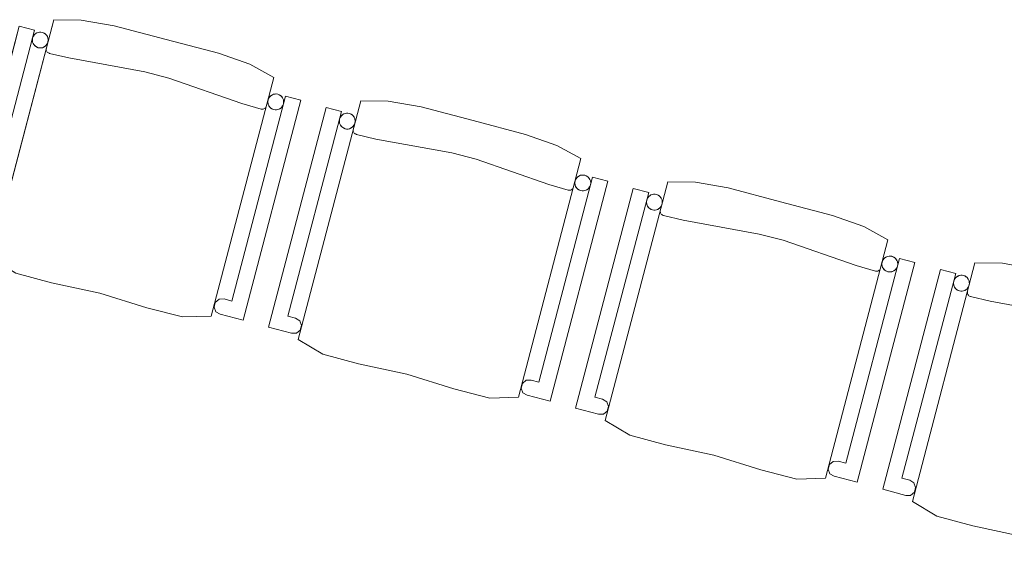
# Model space of a CAD drawing. Header units: millimetres. Extents: x -176817 to 18864955, y -12996033 to 201123.
# Tile 197 of 256: x 167920 to 169781, y -7036 to -6009. Entities that reach past the tile are written whole.
import ezdxf

# ---------------------------------------------------------------- set-up
doc = ezdxf.new("R2010")
doc.units = ezdxf.units.MM
doc.header["$MEASUREMENT"] = 0
doc.layers.add('320-W Umeblowanie', color=7, linetype='Continuous')

# ---------------------------------------------------------------- blocks, each defined once
blk = doc.blocks.new('Krzesło 06 27[307]_2', base_point=(167804.1, -6460.2))
at = {"layer": '320-W Umeblowanie', "color": 254, "linetype": 'Continuous', "lineweight": 0, "true_color": 0xcccccc}
for p, q in [((167919.4, -6021.4), (167810.3, -6436.6)), ((167984.7, -6009), (167866.3, -6459.5)), ((167948.4, -6029), (167919.4, -6021.4)), ((168036.5, -6009.6), (167984.7, -6009)), ((168098.4, -6020.6), (168036.5, -6009.6)), ((168197.1, -6046.5), (168098.4, -6020.6)), ((167846.8, -6415.8), (167948.4, -6029)), ((167970.2, -6064.8), (167970.4, -6063.4)), ((168295.8, -6072.4), (168197.1, -6046.5)), ((167970.4, -6066.2), (167970.2, -6064.8)), ((167970.7, -6067.6), (167970.4, -6066.2)), ((167971.3, -6068.8), (167970.7, -6067.6)), ((167972.2, -6070), (167971.3, -6068.8)), ((167973.1, -6071), (167972.2, -6070)), ((167974.3, -6071.8), (167973.1, -6071)), ((167975.6, -6072.3), (167974.3, -6071.8)), ((167976.2, -6072.5), (167975.6, -6072.3)), ((168013.3, -6081.2), (167976.2, -6072.5)), ((168156.8, -6107.5), (168013.3, -6081.2)), ((168355.1, -6093.2), (168295.8, -6072.4)), ((168400.6, -6118.2), (168355.1, -6093.2)), ((168202.2, -6119.5), (168156.8, -6107.5)), ((168340.2, -6167.1), (168202.2, -6119.5)), ((168282.2, -6568.7), (168400.6, -6118.2)), ((168422.3, -6153.5), (168320.7, -6540.2)), ((168451.3, -6161.1), (168422.3, -6153.5)), ((168376.7, -6177.7), (168340.2, -6167.1)), ((168342.3, -6576.3), (168451.3, -6161.1)), ((168383.9, -6176.1), (168382.7, -6176.9)), ((168384.9, -6175.1), (168383.9, -6176.1)), ((168377.3, -6177.9), (168376.7, -6177.7)), ((168378.7, -6178), (168377.3, -6177.9)), ((168380.1, -6177.8), (168378.7, -6178)), ((168381.5, -6177.5), (168380.1, -6177.8)), ((168382.7, -6176.9), (168381.5, -6177.5)), ((167861.3, -6419.6), (167846.8, -6415.8)), ((167810.3, -6436.6), (167853.8, -6448.1)), ((167869.1, -6424.6), (167861.3, -6419.6)), ((167872.5, -6433.2), (167869.1, -6424.6)), ((167870.1, -6442.2), (167872.5, -6433.2)), ((167853.8, -6448.1), (167863, -6448)), ((167863, -6448), (167870.1, -6442.2)), ((167866.3, -6459.5), (167912.7, -6487.5)), ((167912.7, -6487.5), (167980.4, -6505.6)), ((167980.4, -6505.6), (168071.4, -6525.1)), ((168071.4, -6525.1), (168160.3, -6552.8)), ((168289.8, -6542.8), (168287.5, -6551.8)), ((168297, -6536.9), (168289.8, -6542.8)), ((168306.2, -6536.4), (168297, -6536.9)), ((168320.7, -6540.2), (168306.2, -6536.4)), ((168160.3, -6552.8), (168228.1, -6570.3)), ((168287.5, -6551.8), (168290.8, -6560.4)), ((168290.8, -6560.4), (168298.8, -6564.9)), ((168298.8, -6564.9), (168342.3, -6576.3)), ((168228.1, -6570.3), (168282.2, -6568.7))]:
    blk.add_line(p, q, dxfattribs=at)
at = {"layer": '320-W Umeblowanie', "color": 254, "linetype": 'Continuous', "lineweight": 0, "true_color": 0xcccccc, "flags": 128}
for points in [[(167810.3, -6436.6), (167853.8, -6448.1), (167863, -6448), (167870.1, -6442.2), (167872.5, -6433.2), (167869.1, -6424.6), (167861.3, -6419.6), (167846.8, -6415.8), (167948.4, -6029), (167919.4, -6021.4)], [(167866.3, -6459.5), (167912.7, -6487.5), (167980.4, -6505.6), (168071.4, -6525.1), (168160.3, -6552.8), (168228.1, -6570.3), (168282.2, -6568.7), (168400.6, -6118.2), (168355.1, -6093.2), (168295.8, -6072.4), (168197.1, -6046.5), (168098.4, -6020.6), (168036.5, -6009.6), (167984.7, -6009)], [(167962.9, -6032.8), (167960.3, -6032.4), (167957.7, -6032.4), (167955.1, -6032.9), (167952.7, -6033.8), (167950.4, -6035.1), (167948.4, -6036.8), (167946.7, -6038.8), (167945.5, -6041.1), (167944.6, -6043.5), (167944.1, -6046.1), (167944.1, -6048.7), (167944.6, -6051.3), (167945.5, -6053.7), (167946.8, -6056), (167948.5, -6058), (167950.5, -6059.7), (167952.8, -6061), (167955.3, -6061.8), (167957.8, -6062.3), (167960.5, -6062.3), (167963, -6061.8), (167965.5, -6060.9), (167967.7, -6059.6), (167969.7, -6057.9), (167971.4, -6055.9), (167972.7, -6053.6), (167973.6, -6051.2), (167974, -6048.6), (167974, -6046), (167973.5, -6043.4), (167972.6, -6040.9), (167971.3, -6038.7), (167969.6, -6036.7), (167967.6, -6035), (167965.3, -6033.7)], [(168320.7, -6540.2), (168306.2, -6536.4), (168297, -6536.9), (168289.8, -6542.8), (168287.5, -6551.8), (168290.8, -6560.4), (168298.8, -6564.9), (168342.3, -6576.3), (168451.3, -6161.1), (168422.3, -6153.5)], [(168407.8, -6149.7), (168405.2, -6149.2), (168402.6, -6149.3), (168400, -6149.7), (168397.6, -6150.6), (168395.3, -6151.9), (168393.3, -6153.6), (168391.7, -6155.6), (168390.4, -6157.9), (168389.5, -6160.4), (168389, -6162.9), (168389.1, -6165.6), (168389.5, -6168.1), (168390.4, -6170.6), (168391.7, -6172.8), (168393.4, -6174.8), (168395.4, -6176.5), (168397.7, -6177.8), (168400.2, -6178.7), (168402.8, -6179.1), (168405.4, -6179.1), (168407.9, -6178.6), (168410.4, -6177.7), (168412.7, -6176.4), (168414.7, -6174.7), (168416.3, -6172.7), (168417.6, -6170.5), (168418.5, -6168), (168418.9, -6165.4), (168418.9, -6162.8), (168418.5, -6160.2), (168417.6, -6157.8), (168416.2, -6155.5), (168414.5, -6153.5), (168412.5, -6151.9), (168410.3, -6150.6)]]:
    blk.add_lwpolyline(points, close=True, dxfattribs=at)
at = {"layer": '320-W Umeblowanie', "color": 254, "linetype": 'Continuous', "lineweight": 0, "true_color": 0xcccccc}
for centre, start_param, end_param in [((167959.1, -6047.3), 4.712389, 7.853982), ((167959.1, -6047.3), 1.570796, 4.712389), ((168404, -6164.2), 4.712389, 7.853982), ((168404, -6164.2), 1.570796, 4.712389)]:
    blk.add_ellipse(centre, major_axis=(-14.5, 3.8), ratio=0.9996, start_param=start_param, end_param=end_param, dxfattribs=at)
blk = doc.blocks.new('Krzesło 06 27[308]_2', base_point=(168384.3, -6613.3))
at = {"layer": '320-W Umeblowanie', "color": 254, "linetype": 'Continuous', "lineweight": 0, "true_color": 0xcccccc}
for p, q in [((168499.5, -6174.5), (168390.5, -6589.7)), ((168564.8, -6162.1), (168446.5, -6612.6)), ((168528.5, -6182.1), (168499.5, -6174.5)), ((168616.6, -6162.7), (168564.8, -6162.1)), ((168678.6, -6173.7), (168616.6, -6162.7)), ((168777.2, -6199.6), (168678.6, -6173.7)), ((168427, -6568.8), (168528.5, -6182.1)), ((168875.9, -6225.5), (168777.2, -6199.6)), ((168550.4, -6217.9), (168550.5, -6216.5)), ((168550.5, -6219.3), (168550.4, -6217.9)), ((168550.9, -6220.7), (168550.5, -6219.3)), ((168551.5, -6221.9), (168550.9, -6220.7)), ((168552.3, -6223.1), (168551.5, -6221.9)), ((168553.3, -6224), (168552.3, -6223.1)), ((168554.4, -6224.8), (168553.3, -6224)), ((168555.7, -6225.4), (168554.4, -6224.8)), ((168556.4, -6225.6), (168555.7, -6225.4)), ((168593.4, -6234.3), (168556.4, -6225.6)), ((168935.3, -6246.3), (168875.9, -6225.5)), ((168736.9, -6260.6), (168593.4, -6234.3)), ((168980.7, -6271.3), (168935.3, -6246.3)), ((168782.4, -6272.5), (168736.9, -6260.6)), ((168920.3, -6320.1), (168782.4, -6272.5)), ((168862.4, -6721.8), (168980.7, -6271.3)), ((169002.4, -6306.6), (168900.9, -6693.3)), ((169031.5, -6314.2), (169002.4, -6306.6)), ((168956.8, -6330.8), (168920.3, -6320.1)), ((168922.4, -6729.4), (169031.5, -6314.2)), ((168957.5, -6330.9), (168956.8, -6330.8)), ((168958.9, -6331.1), (168957.5, -6330.9)), ((168960.3, -6330.9), (168958.9, -6331.1)), ((168961.6, -6330.6), (168960.3, -6330.9)), ((168962.9, -6330), (168961.6, -6330.6)), ((168964, -6329.1), (168962.9, -6330)), ((168965, -6328.2), (168964, -6329.1)), ((168441.5, -6572.6), (168427, -6568.8)), ((168449.3, -6577.7), (168441.5, -6572.6)), ((168452.6, -6586.3), (168449.3, -6577.7)), ((168390.5, -6589.7), (168434, -6601.1)), ((168434, -6601.1), (168443.1, -6601.1)), ((168443.1, -6601.1), (168450.3, -6595.3)), ((168450.3, -6595.3), (168452.6, -6586.3)), ((168446.5, -6612.6), (168492.8, -6640.6)), ((168492.8, -6640.6), (168560.6, -6658.7)), ((168560.6, -6658.7), (168651.5, -6678.2)), ((168651.5, -6678.2), (168740.4, -6705.9)), ((168870, -6695.9), (168867.6, -6704.9)), ((168877.1, -6690), (168870, -6695.9)), ((168886.4, -6689.5), (168877.1, -6690)), ((168900.9, -6693.3), (168886.4, -6689.5)), ((168740.4, -6705.9), (168808.3, -6723.4)), ((168867.6, -6704.9), (168871, -6713.5)), ((168871, -6713.5), (168878.9, -6718)), ((168808.3, -6723.4), (168862.4, -6721.8)), ((168878.9, -6718), (168922.4, -6729.4))]:
    blk.add_line(p, q, dxfattribs=at)
at = {"layer": '320-W Umeblowanie', "color": 254, "linetype": 'Continuous', "lineweight": 0, "true_color": 0xcccccc, "flags": 128}
for points in [[(168390.5, -6589.7), (168434, -6601.1), (168443.1, -6601.1), (168450.3, -6595.3), (168452.6, -6586.3), (168449.3, -6577.7), (168441.5, -6572.6), (168427, -6568.8), (168528.5, -6182.1), (168499.5, -6174.5)], [(168446.5, -6612.6), (168492.8, -6640.6), (168560.6, -6658.7), (168651.5, -6678.2), (168740.4, -6705.9), (168808.3, -6723.4), (168862.4, -6721.8), (168980.7, -6271.3), (168935.3, -6246.3), (168875.9, -6225.5), (168777.2, -6199.6), (168678.6, -6173.7), (168616.6, -6162.7), (168564.8, -6162.1)], [(168543, -6185.9), (168540.5, -6185.5), (168537.8, -6185.5), (168535.3, -6186), (168532.8, -6186.9), (168530.6, -6188.2), (168528.6, -6189.9), (168526.9, -6191.9), (168525.6, -6194.2), (168524.7, -6196.6), (168524.3, -6199.2), (168524.3, -6201.8), (168524.8, -6204.4), (168525.7, -6206.8), (168527, -6209.1), (168528.7, -6211.1), (168530.7, -6212.7), (168532.9, -6214), (168535.4, -6214.9), (168538, -6215.4), (168540.6, -6215.4), (168543.2, -6214.9), (168545.6, -6214), (168547.9, -6212.7), (168549.9, -6211), (168551.5, -6209), (168552.8, -6206.7), (168553.7, -6204.2), (168554.2, -6201.7), (168554.2, -6199), (168553.7, -6196.5), (168552.8, -6194), (168551.5, -6191.8), (168549.8, -6189.8), (168547.8, -6188.1), (168545.5, -6186.8)], [(168900.9, -6693.3), (168886.4, -6689.5), (168877.1, -6690), (168870, -6695.9), (168867.6, -6704.9), (168871, -6713.5), (168878.9, -6718), (168922.4, -6729.4), (169031.5, -6314.2), (169002.4, -6306.6)], [(168987.9, -6302.8), (168985.4, -6302.3), (168982.7, -6302.3), (168980.2, -6302.8), (168977.7, -6303.7), (168975.5, -6305), (168973.5, -6306.7), (168971.8, -6308.7), (168970.5, -6311), (168969.6, -6313.5), (168969.2, -6316), (168969.2, -6318.6), (168969.7, -6321.2), (168970.6, -6323.7), (168971.9, -6325.9), (168973.6, -6327.9), (168975.6, -6329.6), (168977.9, -6330.9), (168980.3, -6331.8), (168982.9, -6332.2), (168985.5, -6332.2), (168988.1, -6331.7), (168990.5, -6330.8), (168992.8, -6329.5), (168994.8, -6327.8), (168996.5, -6325.8), (168997.8, -6323.5), (168998.6, -6321.1), (168999.1, -6318.5), (168999.1, -6315.9), (168998.6, -6313.3), (168997.7, -6310.9), (168996.4, -6308.6), (168994.7, -6306.6), (168992.7, -6304.9), (168990.4, -6303.6)]]:
    blk.add_lwpolyline(points, close=True, dxfattribs=at)
at = {"layer": '320-W Umeblowanie', "color": 254, "linetype": 'Continuous', "lineweight": 0, "true_color": 0xcccccc}
for centre, start_param, end_param in [((168539.2, -6200.4), 4.712389, 7.853982), ((168539.2, -6200.4), 1.570796, 4.712389), ((168984.1, -6317.3), 4.712389, 7.853982), ((168984.1, -6317.3), 1.570796, 4.712389)]:
    blk.add_ellipse(centre, major_axis=(-14.5, 3.8), ratio=0.9996, start_param=start_param, end_param=end_param, dxfattribs=at)
blk = doc.blocks.new('Krzesło 06 27[309]_2', base_point=(168964.4, -6766.4))
at = {"layer": '320-W Umeblowanie', "color": 254, "linetype": 'Continuous', "lineweight": 0, "true_color": 0xcccccc}
for p, q in [((169144.9, -6315.2), (169026.6, -6765.7)), ((169196.8, -6315.7), (169144.9, -6315.2)), ((169258.7, -6326.8), (169196.8, -6315.7)), ((169079.6, -6327.6), (168970.6, -6742.8)), ((169007.1, -6721.9), (169108.7, -6335.2)), ((169108.7, -6335.2), (169079.6, -6327.6)), ((169357.4, -6352.7), (169258.7, -6326.8)), ((169456.1, -6378.6), (169357.4, -6352.7)), ((169130.5, -6371), (169130.6, -6369.6)), ((169130.7, -6372.4), (169130.5, -6371)), ((169131, -6373.7), (169130.7, -6372.4)), ((169131.6, -6375), (169131, -6373.7)), ((169132.4, -6376.1), (169131.6, -6375)), ((169133.4, -6377.1), (169132.4, -6376.1)), ((169134.6, -6377.9), (169133.4, -6377.1)), ((169135.9, -6378.5), (169134.6, -6377.9)), ((169136.5, -6378.7), (169135.9, -6378.5)), ((169173.5, -6387.4), (169136.5, -6378.7)), ((169515.4, -6399.4), (169456.1, -6378.6)), ((169317.1, -6413.7), (169173.5, -6387.4)), ((169560.8, -6424.4), (169515.4, -6399.4)), ((169362.5, -6425.6), (169317.1, -6413.7)), ((169500.5, -6473.2), (169362.5, -6425.6)), ((169442.5, -6874.9), (169560.8, -6424.4)), ((169582.6, -6459.7), (169481, -6846.4)), ((169537, -6483.8), (169500.5, -6473.2)), ((169502.6, -6882.5), (169611.6, -6467.3)), ((169611.6, -6467.3), (169582.6, -6459.7)), ((169537.6, -6484), (169537, -6483.8)), ((169539, -6484.1), (169537.6, -6484)), ((169540.4, -6484), (169539, -6484.1)), ((169541.8, -6483.6), (169540.4, -6484)), ((169543, -6483), (169541.8, -6483.6)), ((169544.2, -6482.2), (169543, -6483)), ((169545.2, -6481.2), (169544.2, -6482.2)), ((169021.6, -6725.7), (169007.1, -6721.9)), ((169029.4, -6730.7), (169021.6, -6725.7)), ((169032.8, -6739.4), (169029.4, -6730.7)), ((168970.6, -6742.8), (169014.1, -6754.2)), ((169023.2, -6754.2), (169030.4, -6748.3)), ((169030.4, -6748.3), (169032.8, -6739.4)), ((169014.1, -6754.2), (169023.2, -6754.2)), ((169026.6, -6765.7), (169073, -6793.7)), ((169073, -6793.7), (169140.7, -6811.7)), ((169140.7, -6811.7), (169231.7, -6831.3)), ((169231.7, -6831.3), (169320.5, -6859)), ((169457.3, -6843.1), (169450.1, -6849)), ((169466.5, -6842.6), (169457.3, -6843.1)), ((169481, -6846.4), (169466.5, -6842.6)), ((169320.5, -6859), (169388.4, -6876.5)), ((169450.1, -6849), (169447.7, -6857.9)), ((169447.7, -6857.9), (169451.1, -6866.6)), ((169388.4, -6876.5), (169442.5, -6874.9)), ((169451.1, -6866.6), (169459, -6871.1)), ((169459, -6871.1), (169502.6, -6882.5))]:
    blk.add_line(p, q, dxfattribs=at)
at = {"layer": '320-W Umeblowanie', "color": 254, "linetype": 'Continuous', "lineweight": 0, "true_color": 0xcccccc, "flags": 128}
for points in [[(169026.6, -6765.7), (169073, -6793.7), (169140.7, -6811.7), (169231.7, -6831.3), (169320.5, -6859), (169388.4, -6876.5), (169442.5, -6874.9), (169560.8, -6424.4), (169515.4, -6399.4), (169456.1, -6378.6), (169357.4, -6352.7), (169258.7, -6326.8), (169196.8, -6315.7), (169144.9, -6315.2)], [(168970.6, -6742.8), (169014.1, -6754.2), (169023.2, -6754.2), (169030.4, -6748.3), (169032.8, -6739.4), (169029.4, -6730.7), (169021.6, -6725.7), (169007.1, -6721.9), (169108.7, -6335.2), (169079.6, -6327.6)], [(169123.2, -6339), (169120.6, -6338.6), (169118, -6338.6), (169115.4, -6339), (169113, -6340), (169110.7, -6341.3), (169108.7, -6343), (169107, -6345), (169105.7, -6347.2), (169104.9, -6349.7), (169104.4, -6352.3), (169104.4, -6354.9), (169104.9, -6357.5), (169105.8, -6359.9), (169107.1, -6362.2), (169108.8, -6364.2), (169110.8, -6365.8), (169113.1, -6367.1), (169115.6, -6368), (169118.1, -6368.5), (169120.7, -6368.4), (169123.3, -6368), (169125.8, -6367.1), (169128, -6365.8), (169130, -6364.1), (169131.7, -6362.1), (169133, -6359.8), (169133.9, -6357.3), (169134.3, -6354.7), (169134.3, -6352.1), (169133.8, -6349.6), (169132.9, -6347.1), (169131.6, -6344.8), (169129.9, -6342.9), (169127.9, -6341.2), (169125.6, -6339.9)], [(169568.1, -6455.8), (169565.5, -6455.4), (169562.9, -6455.4), (169560.3, -6455.9), (169557.9, -6456.8), (169555.6, -6458.1), (169553.6, -6459.8), (169551.9, -6461.8), (169550.6, -6464.1), (169549.8, -6466.5), (169549.3, -6469.1), (169549.3, -6471.7), (169549.8, -6474.3), (169550.7, -6476.8), (169552, -6479), (169553.7, -6481), (169555.7, -6482.7), (169558, -6484), (169560.5, -6484.9), (169563, -6485.3), (169565.7, -6485.3), (169568.2, -6484.8), (169570.7, -6483.9), (169572.9, -6482.6), (169574.9, -6480.9), (169576.6, -6478.9), (169577.9, -6476.6), (169578.8, -6474.2), (169579.2, -6471.6), (169579.2, -6469), (169578.7, -6466.4), (169577.8, -6463.9), (169576.5, -6461.7), (169574.8, -6459.7), (169572.8, -6458), (169570.5, -6456.7)], [(169481, -6846.4), (169466.5, -6842.6), (169457.3, -6843.1), (169450.1, -6849), (169447.7, -6857.9), (169451.1, -6866.6), (169459, -6871.1), (169502.6, -6882.5), (169611.6, -6467.3), (169582.6, -6459.7)]]:
    blk.add_lwpolyline(points, close=True, dxfattribs=at)
at = {"layer": '320-W Umeblowanie', "color": 254, "linetype": 'Continuous', "lineweight": 0, "true_color": 0xcccccc}
for centre, start_param, end_param in [((169119.4, -6353.5), 4.712389, 7.853982), ((169119.4, -6353.5), 1.570796, 4.712389), ((169564.3, -6470.4), 4.712389, 7.853982), ((169564.3, -6470.4), 1.570796, 4.712389)]:
    blk.add_ellipse(centre, major_axis=(-14.5, 3.8), ratio=0.9996, start_param=start_param, end_param=end_param, dxfattribs=at)
blk = doc.blocks.new('Krzesło 06 27[310]_2', base_point=(169544.5, -6919.5))
at = {"layer": '320-W Umeblowanie', "color": 254, "linetype": 'Continuous', "lineweight": 0, "true_color": 0xcccccc}
for p, q in [((169725.1, -6468.2), (169606.8, -6918.8)), ((169776.9, -6468.8), (169725.1, -6468.2)), ((169838.8, -6479.9), (169776.9, -6468.8)), ((169659.8, -6480.7), (169550.7, -6895.9)), ((169587.2, -6875), (169688.8, -6488.3)), ((169688.8, -6488.3), (169659.8, -6480.7)), ((169937.5, -6505.8), (169838.8, -6479.9)), ((170036.2, -6531.7), (169937.5, -6505.8)), ((169710.7, -6524.1), (169710.8, -6522.7)), ((169710.8, -6525.5), (169710.7, -6524.1)), ((169711.2, -6526.8), (169710.8, -6525.5)), ((169711.8, -6528.1), (169711.2, -6526.8)), ((169712.6, -6529.2), (169711.8, -6528.1)), ((169713.6, -6530.2), (169712.6, -6529.2)), ((169714.7, -6531), (169713.6, -6530.2)), ((169716, -6531.6), (169714.7, -6531)), ((169716.7, -6531.8), (169716, -6531.6)), ((169753.7, -6540.5), (169716.7, -6531.8)), ((169897.2, -6566.8), (169753.7, -6540.5)), ((170095.5, -6552.5), (170036.2, -6531.7)), ((169942.7, -6578.7), (169897.2, -6566.8)), ((170141, -6577.5), (170095.5, -6552.5)), ((170080.6, -6626.3), (169942.7, -6578.7)), ((170022.7, -7028), (170141, -6577.5)), ((170162.7, -6612.8), (170061.2, -6999.5)), ((170082.7, -7035.6), (170191.7, -6620.4)), ((170191.7, -6620.4), (170162.7, -6612.8)), ((170117.1, -6636.9), (170080.6, -6626.3)), ((170117.8, -6637.1), (170117.1, -6636.9)), ((170119.2, -6637.2), (170117.8, -6637.1)), ((170120.6, -6637.1), (170119.2, -6637.2)), ((170121.9, -6636.7), (170120.6, -6637.1)), ((170123.2, -6636.1), (170121.9, -6636.7)), ((170124.3, -6635.3), (170123.2, -6636.1)), ((170125.3, -6634.3), (170124.3, -6635.3)), ((169601.8, -6878.8), (169587.2, -6875)), ((169609.6, -6883.8), (169601.8, -6878.8)), ((169550.7, -6895.9), (169594.3, -6907.3)), ((169603.4, -6907.3), (169610.6, -6901.4)), ((169612.9, -6892.5), (169609.6, -6883.8)), ((169610.6, -6901.4), (169612.9, -6892.5)), ((169594.3, -6907.3), (169603.4, -6907.3)), ((169606.8, -6918.8), (169653.1, -6946.7)), ((169653.1, -6946.7), (169720.8, -6964.8)), ((169720.8, -6964.8), (169811.8, -6984.4)), ((169811.8, -6984.4), (169900.7, -7012.1)), ((169900.7, -7012.1), (169968.6, -7029.6)), ((170030.2, -7002.1), (170027.9, -7011)), ((170027.9, -7011), (170031.2, -7019.7)), ((170037.4, -6996.2), (170030.2, -7002.1)), ((170046.7, -6995.7), (170037.4, -6996.2)), ((170061.2, -6999.5), (170046.7, -6995.7)), ((169968.6, -7029.6), (170022.7, -7028)), ((170031.2, -7019.7), (170039.2, -7024.2)), ((170039.2, -7024.2), (170082.7, -7035.6))]:
    blk.add_line(p, q, dxfattribs=at)
at = {"layer": '320-W Umeblowanie', "color": 254, "linetype": 'Continuous', "lineweight": 0, "true_color": 0xcccccc, "flags": 128}
for points in [[(169606.8, -6918.8), (169653.1, -6946.7), (169720.8, -6964.8), (169811.8, -6984.4), (169900.7, -7012.1), (169968.6, -7029.6), (170022.7, -7028), (170141, -6577.5), (170095.5, -6552.5), (170036.2, -6531.7), (169937.5, -6505.8), (169838.8, -6479.9), (169776.9, -6468.8), (169725.1, -6468.2)], [(169550.7, -6895.9), (169594.3, -6907.3), (169603.4, -6907.3), (169610.6, -6901.4), (169612.9, -6892.5), (169609.6, -6883.8), (169601.8, -6878.8), (169587.2, -6875), (169688.8, -6488.3), (169659.8, -6480.7)], [(169703.3, -6492.1), (169700.7, -6491.7), (169698.1, -6491.7), (169695.5, -6492.1), (169693.1, -6493), (169690.8, -6494.4), (169688.8, -6496), (169687.2, -6498.1), (169685.9, -6500.3), (169685, -6502.8), (169684.6, -6505.4), (169684.6, -6508), (169685, -6510.5), (169685.9, -6513), (169687.3, -6515.3), (169689, -6517.2), (169691, -6518.9), (169693.2, -6520.2), (169695.7, -6521.1), (169698.3, -6521.5), (169700.9, -6521.5), (169703.5, -6521.1), (169705.9, -6520.2), (169708.2, -6518.8), (169710.2, -6517.1), (169711.8, -6515.1), (169713.1, -6512.9), (169714, -6510.4), (169714.5, -6507.8), (169714.4, -6505.2), (169714, -6502.6), (169713.1, -6500.2), (169711.7, -6497.9), (169710.1, -6495.9), (169708, -6494.3), (169705.8, -6493)], [(170061.2, -6999.5), (170046.7, -6995.7), (170037.4, -6996.2), (170030.2, -7002.1), (170027.9, -7011), (170031.2, -7019.7), (170039.2, -7024.2), (170082.7, -7035.6), (170191.7, -6620.4), (170162.7, -6612.8)], [(170148.2, -6608.9), (170145.6, -6608.5), (170143, -6608.5), (170140.5, -6609), (170138, -6609.9), (170135.8, -6611.2), (170133.8, -6612.9), (170132.1, -6614.9), (170130.8, -6617.2), (170129.9, -6619.6), (170129.5, -6622.2), (170129.5, -6624.8), (170129.9, -6627.4), (170130.9, -6629.8), (170132.2, -6632.1), (170133.9, -6634.1), (170135.9, -6635.8), (170138.1, -6637.1), (170140.6, -6637.9), (170143.2, -6638.4), (170145.8, -6638.4), (170148.4, -6637.9), (170150.8, -6637), (170153.1, -6635.7), (170155.1, -6634), (170156.7, -6632), (170158, -6629.7), (170158.9, -6627.2), (170159.4, -6624.7), (170159.4, -6622.1), (170158.9, -6619.5), (170158, -6617), (170156.7, -6614.8), (170155, -6612.8), (170153, -6611.1), (170150.7, -6609.8)]]:
    blk.add_lwpolyline(points, close=True, dxfattribs=at)
at = {"layer": '320-W Umeblowanie', "color": 254, "linetype": 'Continuous', "lineweight": 0, "true_color": 0xcccccc}
for centre, start_param, end_param in [((169699.5, -6506.6), 4.712389, 7.853982), ((169699.5, -6506.6), 1.570796, 4.712389), ((170144.4, -6623.4), 4.712389, 7.853982), ((170144.4, -6623.4), 1.570796, 4.712389)]:
    blk.add_ellipse(centre, major_axis=(-14.5, 3.8), ratio=0.9996, start_param=start_param, end_param=end_param, dxfattribs=at)

msp = doc.modelspace()

# ---------------------------------------------------------------- block references
at = {"layer": '320-W Umeblowanie', "color": 254, "linetype": 'Continuous', "lineweight": 0, "true_color": 0xcccccc}
for name, p in [('Krzesło 06 27[307]_2', (167804.12, -6460.25)), ('Krzesło 06 27[308]_2', (168384.26, -6613.33)), ('Krzesło 06 27[309]_2', (168964.4, -6766.42)), ('Krzesło 06 27[310]_2', (169544.54, -6919.5))]:
    msp.add_blockref(name, p, dxfattribs=at)

doc.saveas('drawing.dxf')
